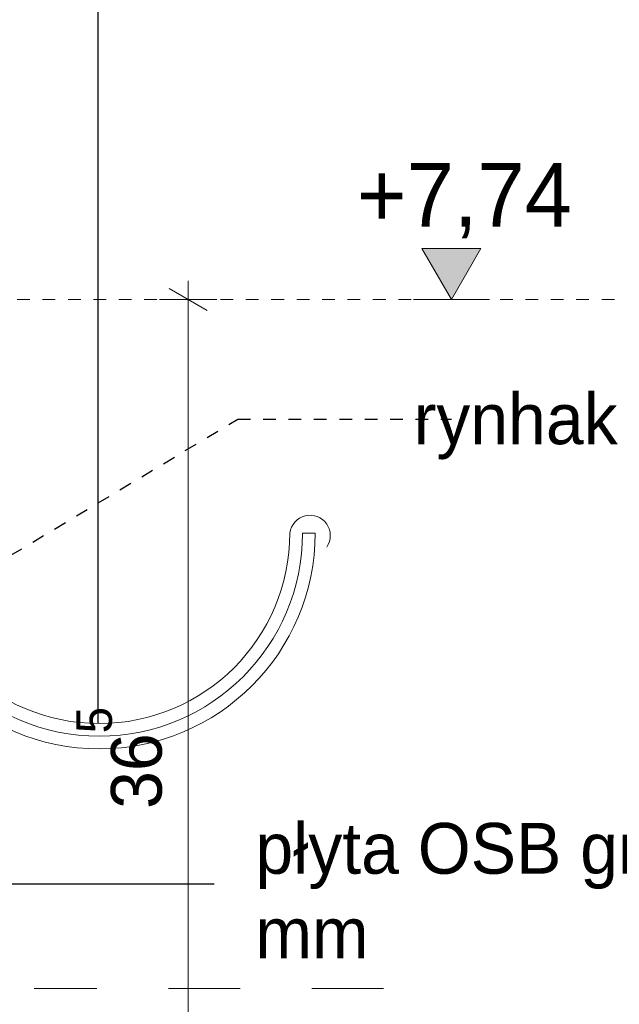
# Model space of a CAD drawing. Extents: x -97824 to -92567, y 98623 to 107276.
# Tile 17 of 31: x -94058 to -93822, y 106087 to 106474. Entities that reach past the tile are written whole.
import ezdxf

# ---------------------------------------------------------------- set-up
doc = ezdxf.new("R2010")
doc.units = 0
doc.header["$MEASUREMENT"] = 0
doc.linetypes.add('Dashed', pattern=[56.444445, 28.222222, -28.222222])
doc.linetypes.add('Hidden Line', pattern=[10, 5, -5])
for name, color, linetype, lineweight in [('A-Opisy_Nr_Pióra__21', 7, 'Continuous', 13), ('Arch odwodniene_Nr_Pióra__21', 7, 'Continuous', 13), ('Arch wymiary_Nr_Pióra__21', 7, 'Continuous', 13), ('INWENT OPISY_Nr_Pióra__41', 7, 'Continuous', 9), ('INWENT.ŚCIANY_Nr_Pióra__21', 7, 'Continuous', 13)]:
    doc.layers.add(name, color=color, linetype=linetype, lineweight=lineweight)
doc.layers.add('Arch wymiary', color=7, linetype='Continuous')
doc.styles.add('GENERATED_STYLE_1', font='txt')
doc.styles.add('GENERATED_STYLE_2', font='txt')
doc.styles.add('GENERATED_STYLE_4', font='txt')
doc.dimstyles.new('GENERATED_STYLE__11', dxfattribs={"dimtxt": 0.18, "dimasz": 27.36, "dimexe": 0.18, "dimexo": 0.0625, "dimgap": 0.09, "dimtad": 0, "dimtih": 1, "dimtoh": 1, "dimdec": 4, "dimzin": 0, "dimdsep": 46, "dimcen": 0.09, "dimadec": 0, "dimazin": 0, "dimtfac": 1, "dimtdec": 4, "dimtmove": 0, "dimatfit": 3, "dimldrblk": 'ARROWHEAD_5', "dimfxl": 0, "dimtolj": 1, "dimtzin": 0, "dimarcsym": 0})
doc.dimstyles.new('GENERATED_STYLE__3', dxfattribs={"dimtxt": 20, "dimasz": 11.4, "dimexe": 0.18, "dimexo": 0, "dimgap": 0.09, "dimtad": 1, "dimdec": 0, "dimlfac": 0.1, "dimzin": 0, "dimdsep": 46, "dimtxsty": 'GENERATED_STYLE_1', "dimblk": 'ARROWHEAD_2', "dimblk1": 'ARROWHEAD_2', "dimblk2": 'ARROWHEAD_2', "dimcen": 0.09, "dimclrd": 7, "dimclre": 7, "dimclrt": 7, "dimazin": 0, "dimtfac": 1, "dimtdec": 4, "dimtmove": 0, "dimatfit": 3, "dimfxl": 0, "dimtolj": 1, "dimtzin": 0, "dimarcsym": 0})

# ---------------------------------------------------------------- blocks, each defined once
blk = doc.blocks.new('*D56')
at = {"layer": 'Arch wymiary_Nr_Pióra__21', "linetype": 'Continuous'}
for p, q in [((-93991.85, 106364.07), (-93991.85, 106371.4)), ((-93984.35, 106359.74), (-93999.35, 106368.4)), ((-93980.6, 106364.07), (-94003.1, 106364.07)), ((-93991.85, 105997.03), (-93991.85, 106364.07)), ((-93999.35, 106001.36), (-93984.35, 105992.7)), ((-93980.6, 105997.03), (-94003.1, 105997.03)), ((-93991.85, 105989.7), (-93991.85, 105997.03))]:
    blk.add_line(p, q, dxfattribs=at)
at = {"layer": 'Arch wymiary_Nr_Pióra__21', "insert": (-94001.97, 106163.53), "char_height": 20, "attachment_point": 7, "rotation": 90, "style": 'GENERATED_STYLE_2'}
blk.add_mtext('{36\\A1{\\H0.7x;\\S5^  ;}}', dxfattribs=at)
blk = doc.blocks.new('ARROWHEAD_2')
at = {"color": 0, "linetype": 'Continuous', "lineweight": 0}
for p, q in [((-0.378, -0.655), (0.378, 0.655)), ((0, 0), (-1, 0))]:
    blk.add_line(p, q, dxfattribs=at)
blk = doc.blocks.new('Wymiary_4', base_point=(-93888.24, 106364.07))
at = {"layer": 'Arch wymiary_Nr_Pióra__21', "linetype": 'Continuous'}
blk.add_hatch(color=256, dxfattribs=at).paths.add_polyline_path([(-93888.24, 106364.07), (-93899.84, 106384.07), (-93876.64, 106384.07)], flags=0)
for p, q in [((-93888.24, 106364.07), (-93899.84, 106384.07)), ((-93899.84, 106384.07), (-93876.64, 106384.07)), ((-93876.64, 106384.07), (-93888.24, 106364.07)), ((-93888.24, 106364.07), (-93903.24, 106364.07)), ((-93888.24, 106364.07), (-93873.24, 106364.07))]:
    blk.add_line(p, q, dxfattribs=at)
at = {"layer": 'Arch wymiary_Nr_Pióra__21', "insert": (-93925.41, 106388.07), "char_height": 25, "attachment_point": 7, "style": 'GENERATED_STYLE_1'}
blk.add_mtext('{+7,74}', dxfattribs=at)
blk = doc.blocks.new('ARROWHEAD_5')
at = {"color": 0, "linetype": 'Continuous', "lineweight": 0}
blk.add_line((0, 0), (-1, 0), dxfattribs=at)
blk.add_solid([(-1, 0.2679), (0, 0), (-1, -0.2679), (-1, 0.2679)], dxfattribs=at)

msp = doc.modelspace()

# ---------------------------------------------------------------- linework, layer by layer
at = {"layer": 'Arch odwodniene_Nr_Pióra__21', "linetype": 'Continuous'}
msp.add_line((-93941.84, 106272.13), (-93946.84, 106272.13), dxfattribs=at)
for centre, radius, start, end in [((-93943.91, 106271.12), 7.99, 325.4389, 172.7947), ((-94026.84, 106272.13), 85, 180, 0), ((-94026.84, 106272.13), 80, 180, 0), ((-94026.84, 106272.13), 75, 180, 0)]:
    msp.add_arc(centre, radius, start, end, dxfattribs=at)
at = {"layer": 'INWENT OPISY_Nr_Pióra__41', "linetype": 'Dashed'}
msp.add_line((-93914.97, 106092.86), (-94052.47, 106092.86), dxfattribs=at)
at = {"layer": 'INWENT.ŚCIANY_Nr_Pióra__21', "linetype": 'Hidden Line'}
msp.add_line((-93824.13, 106364.07), (-94063.84, 106364.07), dxfattribs=at)

# ---------------------------------------------------------------- block references
at = {"layer": 'Arch wymiary', "linetype": 'Continuous'}
msp.add_blockref('Wymiary_4', (-93888.24, 106364.07), dxfattribs=at)

# ---------------------------------------------------------------- texts
at = {"layer": 'A-Opisy_Nr_Pióra__21', "linetype": 'Continuous', "char_height": 20, "attachment_point": 4, "style": 'GENERATED_STYLE_4'}
for s, insert, width in [('{rynhak}', (-93903.11, 106314.07), 69.4589), ('{płyta OSB gr. 2,5 mm}', (-93965.4, 106131.33), 220.612)]:
    msp.add_mtext(s, dxfattribs=dict(at, insert=insert, width=width))

# ---------------------------------------------------------------- dimensions: what is measured, and where the dimension line sits
at = {"layer": 'Arch wymiary', "linetype": 'Continuous'}
dim = msp.add_linear_dim(base=(-93991.85, 105997.03), p1=(-94284.57, 105997.03), p2=(-94284.57, 106364.07), angle=90, dimstyle='GENERATED_STYLE__3', dxfattribs=at)
dim.commit()
dim.dimension.update_dxf_attribs({"geometry": '*D56', "text_midpoint": (-94005.85, 106198.73)})

# ---------------------------------------------------------------- leaders
at = {"layer": 'A-Opisy_Nr_Pióra__21', "linetype": 'Continuous', "annotation_type": 0, "has_hookline": 1, "hookline_direction": 1}
for points, text_width in [([(-94068.75, 106364.95), (-94068.75, 106916.5), (-94051.76, 106916.5)], 249.52), ([(-94027.25, 106197.13), (-94027.25, 106636.66), (-94010.26, 106636.66)], 248.57), ([(-94130.84, 106134.01), (-93981.63, 106134.01)], 212.38)]:
    msp.add_leader(points, dimstyle='GENERATED_STYLE__11', dxfattribs=dict(at, text_width=text_width))
at = {"layer": 'A-Opisy_Nr_Pióra__21', "linetype": 'Hidden Line', "annotation_type": 0, "has_hookline": 1, "hookline_direction": 1, "text_width": 92.38}
msp.add_leader([(-94095.88, 106242.81), (-93972.36, 106316.93), (-93888.19, 106316.93)], dimstyle='GENERATED_STYLE__11', dxfattribs=at)

doc.saveas('drawing.dxf')
